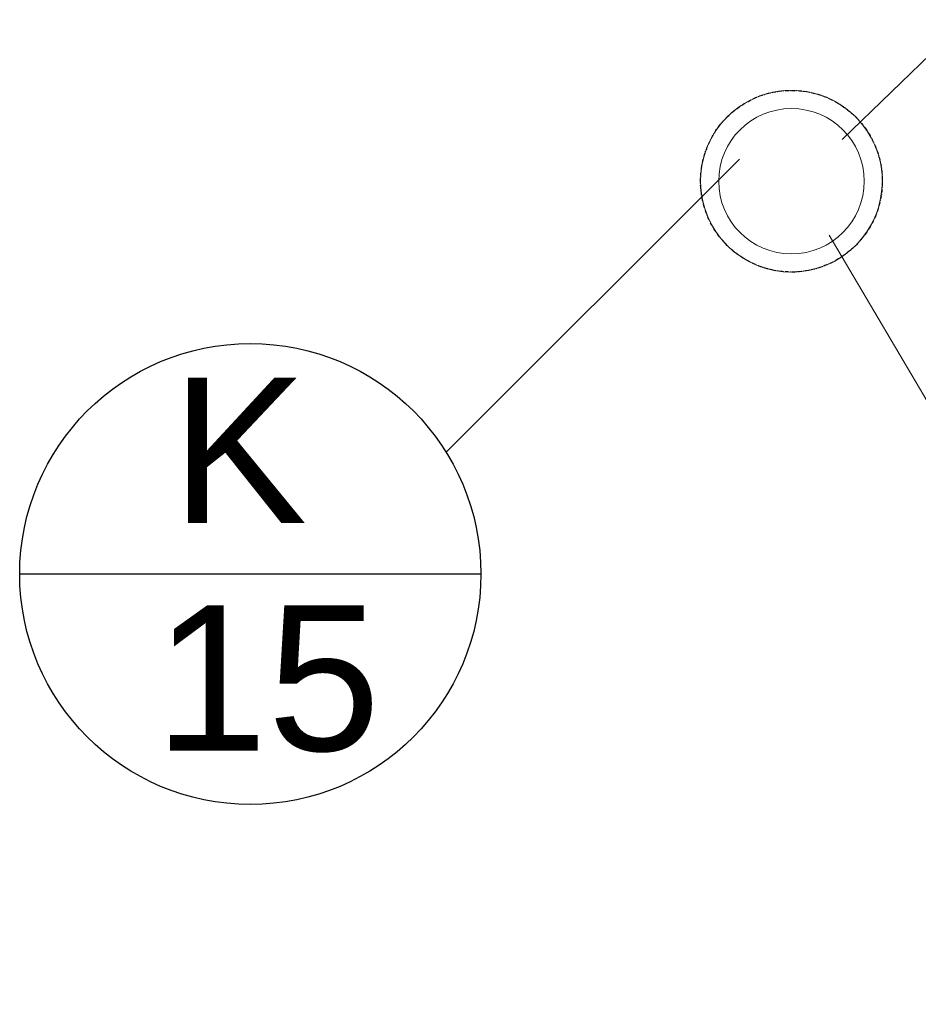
# Model space of a CAD drawing. Header units: millimetres. Extents: x -25972 to 4516, y -2839 to 20217.
# Tile 20 of 114: x -16351 to -15733, y -536 to 141. Entities that reach past the tile are written whole.
import ezdxf

# ---------------------------------------------------------------- set-up
doc = ezdxf.new("R2010")
doc.units = ezdxf.units.MM
doc.header["$MEASUREMENT"] = 0
doc.linetypes.add('Čerchovaná M', pattern=[4.5, 2.5, -0.85, 0.3, -0.85])
for name, color, linetype in [('7._POHLED ZÁPADNÍ_1_Nové_Konstrukce - krov', 7, 'Continuous'), ('7._POHLED ZÁPADNÍ_1_Nové_Popis', 7, 'Continuous'), ('7._POHLED ZÁPADNÍ_1_Popis', 7, 'Continuous'), ('7._POHLED ZÁPADNÍ_1_TZB - kanalizace', 7, 'Continuous')]:
    doc.layers.add(name, color=color, linetype=linetype)
doc.styles.add('GENEROVANÝ_STYL_1', font='txt')

msp = doc.modelspace()

# ---------------------------------------------------------------- linework, layer by layer
at = {"layer": '7._POHLED ZÁPADNÍ_1_Nové_Konstrukce - krov', "color": 1, "linetype": 'Čerchovaná M', "lineweight": 25, "flags": 128}
msp.add_lwpolyline([(-15832.48, -31.15, -1), (-15808.64, 91.55, -1)], format="xyb", close=True, dxfattribs=at)
at = {"layer": '7._POHLED ZÁPADNÍ_1_Nové_Popis', "color": 1, "linetype": 'Continuous', "lineweight": 25}
for p, q in [((-16057.95, -156.33), (-15856.33, 45.29)), ((-16351.22, -240.03), (-16034.06, -240.03))]:
    msp.add_line(p, q, dxfattribs=at)
msp.add_circle((-16192.64, -240.03), 158.58, dxfattribs=at)
at = {"layer": '7._POHLED ZÁPADNÍ_1_TZB - kanalizace', "color": 21, "linetype": 'Continuous', "lineweight": 13, "true_color": 0xff9955}
for p, q in [((-15785.76, 58.98), (-15343.72, 485.65)), ((-15794.72, -6.83), (-15482.73, -536.1))]:
    msp.add_line(p, q, dxfattribs=at)
msp.add_circle((-15820.56, 30.2), 50, dxfattribs=at)
for start, end in [(79.00633, 259.00633), (259.00633, 79.00633)]:
    msp.add_arc((-15820.56, 30.2), 62.5, start, end, dxfattribs=at)

# ---------------------------------------------------------------- texts
at = {"layer": '7._POHLED ZÁPADNÍ_1_Popis', "color": 1, "linetype": 'Continuous', "lineweight": 25, "insert": (-16200.27, -233.96), "char_height": 100, "attachment_point": 5, "line_spacing_factor": 0.940294, "style": 'GENEROVANÝ_STYL_1'}
msp.add_mtext('\\A1;{\\pqc;\\fArial|b0|i0|c238|p38;K\\P\\pqc;\\fArial|b0|i0|c238|p38; 15}', dxfattribs=at)

doc.saveas('drawing.dxf')
